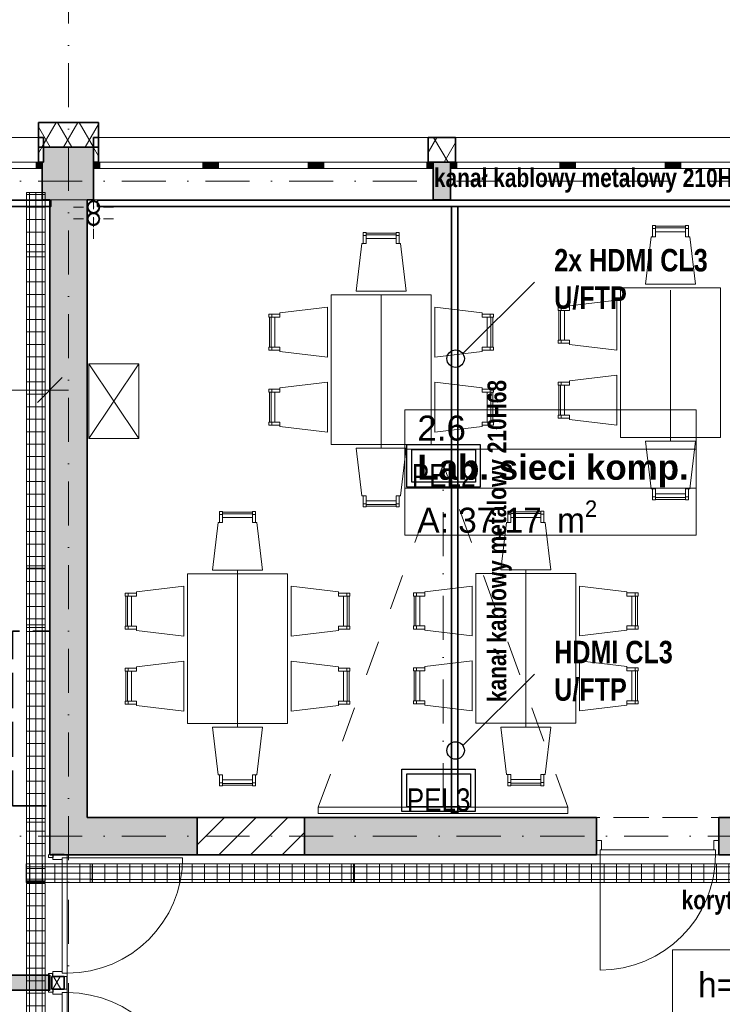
# Model space of a CAD drawing. Header units: millimetres. Extents: x 82175 to 237000, y 24756 to 471700.
# Tile 89 of 256: x 100919 to 106547, y 241211 to 249102. Entities that reach past the tile are written whole.
import ezdxf
from ezdxf.enums import TextEntityAlignment as Align
from ezdxf.lldxf.tags import DXFTag

# ---------------------------------------------------------------- set-up
doc = ezdxf.new("R2010")
doc.units = ezdxf.units.MM
for name, pattern in [('Krawędzie ukryte', [3.912222, 2.822222, -1.09]), ('Kropki i Kreski', [6.702778, 3.527778, -1.763889, 0, -1.411111]), ('Przerywana', [5.644444, 2.822222, -2.822222])]:
    doc.linetypes.add(name, pattern=pattern)
for name, color, linetype, lineweight in [('!! kanał podpoaraperowy z gniazdami', 6, 'Continuous', 35), ('#_EL - opis', 7, 'Continuous', 20), ('2DE_PRO_Cblf304L', 30, 'Continuous', 15), ('CP_DETAL', 33, 'Continuous', 9), ('\xa0♦EL - Gniazda', 1, 'Continuous', 35), ('\xa0♦IT - opis', 3, 'SOLID', 30)]:
    doc.layers.add(name, color=color, linetype=linetype, lineweight=lineweight)
for name, color, linetype in [('#EL - Teletechnika', 3, 'Continuous'), ('- A - ocieplenie', 8, 'Continuous'), ('- strefy pomieszczeń', 8, 'Continuous'), ('2D - Ogólne', 8, 'Continuous'), ('Drzwi Archicad', 8, 'Continuous'), ('Instalacje - Went_Klim', 8, 'Continuous'), ('Konstrukcja - Przegroda Strukt.', 8, 'Continuous'), ('Konstrukcja - Siatka mod', 8, 'Continuous'), ('Konstrukcja - Stropy', 8, 'Continuous'), ('Konstrukcja - Ściany działowe', 8, 'Continuous'), ('Konstrukcja - Ściany nośne wew..P', 8, 'Continuous'), ('Konstrukcja - Ściany zewnętrzne', 8, 'Continuous'), ('Okna Archicada', 8, 'Continuous'), ('Opisy - Etykiety', 8, 'Continuous'), ('PIONY INST', 8, 'Continuous'), ('Wnętrze - Umeblowanie', 8, 'Continuous'), ('Wnętrze - Wyposażenie', 8, 'Continuous')]:
    doc.layers.add(name, color=color, linetype=linetype)
doc.styles.add('CP_ATTR', font='ARIAL.TTF')
doc.styles.add('OP_100', font='ARIALN.TTF', dxfattribs={"width": 0.8, "height": 20})
doc.styles.get("Standard").update_dxf_attribs({"font": 'arial.ttf'})
doc.styles.add('STYL_AUTOMATYCZNY_1', font='arial.ttf')
doc.styles.add('STYL_AUTOMATYCZNY_2', font='arial.ttf')
doc.styles.add('STYL_AUTOMATYCZNY_5', font='txt')
doc.styles.add('STYL_AUTOMATYCZNY_6', font='txt')
tags = doc.linetypes.add('SOLID', pattern=[10, 10, 0]).pattern_tags.tags
tags[6:7] = [DXFTag(74, 4), DXFTag(75, 0), DXFTag(340, '0'), DXFTag(46, 0.0), DXFTag(50, 0.0), DXFTag(44, 0.0), DXFTag(45, 0.0)]
tags[4:5] = [DXFTag(74, 4), DXFTag(75, 0), DXFTag(340, '0'), DXFTag(46, 0.0), DXFTag(50, 0.0), DXFTag(44, 0.0), DXFTag(45, 0.0)]
pattern_1 = [(60, (-135208.59, 523986.62), (-129.90381, 75), []), (120, (-135208.59, 523986.62), (129.90381, 75), [])]
pattern_2 = [(90, (-3e-14, 0), (-100, 6e-15), [])]

# ---------------------------------------------------------------- blocks, each defined once
blk = doc.blocks.new('pel3')
at = {"layer": '#EL - Teletechnika', "color": 1, "lineweight": 30}
blk.add_lwpolyline([(294, 0), (-294, 0), (-294, 341), (294, 341)], close=True, dxfattribs=at)
at = {"layer": '#EL - Teletechnika', "color": 7, "lineweight": 30}
blk.add_lwpolyline([(254.6, 39.3), (-254.6, 39.3), (-254.6, 301.7), (254.6, 301.7)], close=True, dxfattribs=at)
at = {"layer": '#EL - Teletechnika', "color": 1, "insert": (0, 93.7), "char_height": 20.791, "attachment_point": 5, "line_spacing_factor": 0.4}
blk.add_mtext('\\fArial Narrow|b0|i0;{\\H8.7679950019x;\\A1;PEL3}\\A1;\\fTahoma|b1|i0|c238;\\P', dxfattribs=at)
blk = doc.blocks.new('dws')
at = {"layer": '#EL - Teletechnika', "color": 1, "lineweight": 30}
blk.add_lwpolyline([(294, 0), (-294, 0), (-294, 341), (294, 341)], close=True, dxfattribs=at)
at = {"layer": '#EL - Teletechnika', "color": 7, "lineweight": 30}
blk.add_lwpolyline([(254.6, 39.3), (-254.6, 39.3), (-254.6, 301.7), (254.6, 301.7)], close=True, dxfattribs=at)
at = {"layer": '#EL - Teletechnika', "color": 1, "insert": (0, 93.7), "char_height": 20.791, "attachment_point": 5, "line_spacing_factor": 0.4}
blk.add_mtext('\\fArial Narrow|b0|i0;{\\H8.7679950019x;\\A1;PEL2}\\A1;\\fTahoma|b1|i0|c238;\\P', dxfattribs=at)
blk = doc.blocks.new('2Dcblfmark100')
at = {"color": 3}
for p, q in [((-10, -50), (-10, 50)), ((10, -50), (10, 50))]:
    blk.add_line(p, q, dxfattribs=at)
blk = doc.blocks.new('2dcblf_korcf105v_b150_h105_j5jok0')
at = {"layer": 'CP_DETAL'}
h = blk.add_hatch(dxfattribs=at)
h.set_pattern_fill('_USER', color=256, scale=100, angle=90, style=0, pattern_type=0)
h.set_pattern_definition(pattern_2)
h.paths.add_polyline_path([(0, 75), (20100, 75), (20100, -75), (0, -75)])
for p, q in [((0, 75), (20100, 75)), ((20100, -75), (20100, 75)), ((0, -75), (20100, -75))]:
    blk.add_line(p, q)
for p, q in [((20100, 50), (0, 50)), ((0, 0), (20100, 0)), ((20100, -50), (0, -50))]:
    blk.add_line(p, q, dxfattribs=at)
at = {"yscale": 1.5}
blk.add_blockref('2Dcblfmark100', (18000, 0), dxfattribs=at)
at = {"linetype": 'ByBlock', "style": 'CP_ATTR', "flags": 9}
for tag in ['NAME', 'NUMBER', 'GROUP', 'ORDER-NO', 'PRODUCER', 'COUPLERS', 'MOUNTDIST', 'MOUNTINGS', 'OTHER', 'WEIGHT', 'DIVIDER', 'COVER']:
    blk.add_attdef(tag, text='', height=0.00005, dxfattribs=at).set_placement((-0.1, 0), align=Align.MIDDLE_LEFT)
blk = doc.blocks.new('2dcblf_korcf105v_b150_h105_jy0dx2')
at = {"layer": 'CP_DETAL'}
h = blk.add_hatch(dxfattribs=at)
h.set_pattern_fill('_USER', color=256, scale=100, angle=90, style=0, pattern_type=0)
h.set_pattern_definition(pattern_2)
h.paths.add_polyline_path([(0, 75), (532, 75), (532, -75), (0, -75)])
for p, q in [((0, -75), (0, 75)), ((0, 75), (532, 75)), ((532, -75), (532, 75)), ((0, -75), (532, -75))]:
    blk.add_line(p, q)
for p, q in [((532, 50), (0, 50)), ((0, 0), (532, 0)), ((532, -50), (0, -50))]:
    blk.add_line(p, q, dxfattribs=at)
at = {"linetype": 'ByBlock', "style": 'CP_ATTR', "flags": 9}
for tag in ['NAME', 'NUMBER', 'GROUP', 'ORDER-NO', 'PRODUCER', 'COUPLERS', 'MOUNTDIST', 'MOUNTINGS', 'OTHER', 'WEIGHT', 'DIVIDER', 'COVER']:
    blk.add_attdef(tag, text='', height=0.00005, dxfattribs=at).set_placement((-0.1, 0), align=Align.MIDDLE_LEFT)
blk = doc.blocks.new('2dcblf_korcf105v_b150_h105_5wj7ur1')
at = {"layer": 'CP_DETAL'}
h = blk.add_hatch(dxfattribs=at)
h.set_pattern_fill('_USER', color=256, scale=100, angle=90, style=0, pattern_type=0)
h.set_pattern_definition(pattern_2)
h.paths.add_polyline_path([(0, 75), (5045, 75), (5045, -75), (0, -75)])
for p, q in [((0, -75), (0, 75)), ((0, 75), (5045, 75)), ((5045, -75), (5045, 75)), ((0, -75), (5045, -75))]:
    blk.add_line(p, q)
for p, q in [((5045, 50), (0, 50)), ((0, 0), (5045, 0)), ((5045, -50), (0, -50))]:
    blk.add_line(p, q, dxfattribs=at)
at = {"yscale": 1.5}
blk.add_blockref('2Dcblfmark100', (3000, 0), dxfattribs=at)
at = {"linetype": 'ByBlock', "style": 'CP_ATTR', "flags": 9}
for tag in ['NAME', 'NUMBER', 'GROUP', 'ORDER-NO', 'PRODUCER', 'COUPLERS', 'MOUNTDIST', 'MOUNTINGS', 'OTHER', 'WEIGHT', 'DIVIDER', 'COVER']:
    blk.add_attdef(tag, text='', height=0.00005, dxfattribs=at).set_placement((-0.1, 0), align=Align.MIDDLE_LEFT)

msp = doc.modelspace()

# ---------------------------------------------------------------- hatches: boundary and pattern name
at = {"layer": '- A - ocieplenie', "linetype": 'Continuous', "lineweight": 13}
h = msp.add_hatch(dxfattribs=at)
h.set_pattern_fill('Izolacja_miękka_0004', color=8, style=0, pattern_type=2)
h.set_pattern_definition(pattern_1)
h.paths.add_polyline_path([(101069, 248078.9), (101550, 248078.9), (101550, 248278.9), (101069, 248278.9)])
h = msp.add_hatch(dxfattribs=at)
h.set_pattern_fill('Izolacja_miękka_0004', color=8, style=0, pattern_type=2)
h.set_pattern_definition(pattern_1)
h.paths.add_polyline_path([(101070, 247958.9), (101110, 247958.9), (101110, 248158.9), (101070, 248158.9)])
h = msp.add_hatch(dxfattribs=at)
h.set_pattern_fill('Izolacja_miękka_0004', color=8, style=0, pattern_type=2)
h.set_pattern_definition(pattern_1)
h.paths.add_polyline_path([(101510, 247958.9), (101550, 247958.9), (101550, 248158.9), (101510, 248158.9)])
h = msp.add_hatch(dxfattribs=at)
h.set_pattern_fill('Izolacja_miękka_0004', color=8, style=0, pattern_type=2)
h.set_pattern_definition(pattern_1)
h.paths.add_polyline_path([(104190, 248158.9), (104190, 247958.9), (104410, 247958.9), (104410, 248158.9)])
at = {"layer": 'Konstrukcja - Ściany działowe', "linetype": 'Continuous', "lineweight": 13}
msp.add_hatch(color=8, dxfattribs=at).paths.add_polyline_path([(95620, 241324), (101160, 241324), (101160, 241444), (95620, 241444)])
h = msp.add_hatch(dxfattribs=at)
h.set_pattern_fill('Izolacja_miękka_0004', color=8, style=0, pattern_type=2)
h.set_pattern_definition(pattern_1)
h.paths.add_polyline_path([(101185, 241433), (101175, 241433), (101175, 241332.7), (101185, 241332.7), (101275, 241332.7), (101275, 241433)])
at = {"layer": 'Konstrukcja - Ściany nośne wew..P', "linetype": 'Continuous', "lineweight": 13}
for points in [[(101160, 247658.9), (101160, 242408.9), (101460, 242408.9), (101460, 247658.9)], [(102340, 242408.9), (102340, 242708.9), (101460, 242708.9), (101460, 242408.9)], [(105540, 242408.9), (105540, 242708.9), (103200, 242708.9), (103200, 242408.9)], [(106520, 242408.9), (107140, 242408.9), (107140, 242708.9), (106520, 242708.9)]]:
    msp.add_hatch(color=8, dxfattribs=at).paths.add_polyline_path(points)
h = msp.add_hatch(dxfattribs=at)
h.set_pattern_fill('Bloczki_ceramiczne_0004', color=8, style=0, pattern_type=2)
h.set_pattern_definition([(45, (-135208.59, 523986.62), (-127.27922, 127.27922), [])])
h.paths.add_polyline_path([(102340, 242708.9), (102340, 242408.9), (103200, 242408.9), (103200, 242708.9)])
at = {"layer": 'Konstrukcja - Ściany zewnętrzne', "linetype": 'Continuous', "lineweight": 13}
for points in [[(101110, 248078.9), (101110, 247958.9), (101510, 247958.9), (101510, 248078.9)], [(101100, 247958.9), (101100, 247658.9), (101510, 247658.9), (101510, 247958.9)], [(104370, 247958.9), (104230, 247958.9), (104230, 247658.9), (104370, 247658.9)]]:
    msp.add_hatch(color=8, dxfattribs=at).paths.add_polyline_path(points)
at = {"layer": 'Okna Archicada', "linetype": 'Continuous', "lineweight": 13}
for points in [[(101100, 247908.9), (101100, 247958.9), (101050, 247958.9), (101050, 247908.9)], [(101510, 247958.9), (101510, 247908.9), (101560, 247908.9), (101560, 247958.9)], [(102435, 247908.9), (102435, 247958.9), (102385, 247958.9), (102385, 247908.9)], [(102435, 247958.9), (102435, 247908.9), (102510, 247908.9), (102510, 247958.9)], [(103305, 247908.9), (103305, 247958.9), (103230, 247958.9), (103230, 247908.9)], [(103305, 247958.9), (103305, 247908.9), (103355, 247908.9), (103355, 247958.9)], [(104230, 247908.9), (104230, 247958.9), (104180, 247958.9), (104180, 247908.9)], [(104370, 247958.9), (104370, 247908.9), (104420, 247908.9), (104420, 247958.9)], [(105295, 247908.9), (105295, 247958.9), (105245, 247958.9), (105245, 247908.9)], [(105295, 247958.9), (105295, 247908.9), (105370, 247908.9), (105370, 247958.9)], [(106165, 247908.9), (106165, 247958.9), (106090, 247958.9), (106090, 247908.9)], [(106165, 247958.9), (106165, 247908.9), (106215, 247908.9), (106215, 247958.9)]]:
    msp.add_hatch(color=8, dxfattribs=at).paths.add_polyline_path(points)
at = {"layer": 'PIONY INST', "linetype": 'Continuous', "lineweight": 13}
h = msp.add_hatch(color=8, dxfattribs=at)
h.paths.add_polyline_path([(101460, 247599.6, 0.414214), (101510, 247549.6, 0.414214), (101560, 247599.6, 0.414214), (101510, 247649.6, 0.414214)])
h.paths.add_polyline_path([(101510, 247554.6, -1), (101510, 247644.6, -1)], flags=0)
h = msp.add_hatch(color=8, dxfattribs=at)
h.paths.add_polyline_path([(101460, 247504.6, 0.414214), (101510, 247454.6, 0.414214), (101560, 247504.6, 0.414214), (101510, 247554.6, 0.414214)])
h.paths.add_polyline_path([(101510, 247459.6, -1), (101510, 247549.6, -1)], flags=0)

# ---------------------------------------------------------------- linework, layer by layer
at = {"layer": '!! kanał podpoaraperowy z gniazdami'}
for points in [[(101169.1, 247655.5), (95622.7, 247655.5), (95622.7, 247605.5), (101169.1, 247605.5)], [(110198.9, 247655.5), (101542.5, 247655.5), (101542.5, 247605.5), (110198.9, 247605.5)], [(104377.4, 247605.5), (104377.4, 242745.5), (104427.4, 242745.5), (104427.4, 247605.5)]]:
    msp.add_lwpolyline(points, close=True, dxfattribs=at)
at = {"layer": '- A - ocieplenie', "color": 8, "linetype": 'Continuous', "lineweight": 35, "ltscale": 100}
for p, q in [((101070, 248008.9), (101070, 248158.9)), ((101550, 248158.9), (101550, 248108.9)), ((104190, 248158.9), (104190, 248108.9)), ((104410, 248158.9), (104410, 248108.9)), ((101550, 248108.9), (101550, 247958.9)), ((104190, 248108.9), (104190, 247958.9)), ((104410, 248108.9), (104410, 247958.9)), ((101070, 247958.9), (101070, 248008.9))]:
    msp.add_line(p, q, dxfattribs=at)
at = {"layer": '- A - ocieplenie', "color": 8, "linetype": 'Continuous', "lineweight": 35, "ltscale": 100, "flags": 128}
for points in [[(101550, 248278.9), (101069, 248278.9)], [(101069, 248278.9), (101069, 248078.9)], [(101550, 248078.9), (101550, 248278.9)], [(101110, 248158.9), (101070, 248158.9)], [(101110, 247958.9), (101110, 248158.9)], [(101550, 248158.9), (101510, 248158.9)], [(101510, 248158.9), (101510, 247958.9)], [(104410, 248158.9), (104190, 248158.9)], [(101069, 248078.9), (101550, 248078.9)], [(101070, 247958.9), (101110, 247958.9)], [(101510, 247958.9), (101550, 247958.9)], [(104190, 247958.9), (104410, 247958.9)]]:
    msp.add_lwpolyline(points, dxfattribs=at)
at = {"layer": '- strefy pomieszczeń', "color": 8, "linetype": 'Continuous', "lineweight": 13, "ltscale": 100}
for p, q in [((104004.3, 245974.8), (106338.3, 245974.8)), ((104004.3, 245660.5), (104004.3, 245974.8)), ((106338.3, 245974.8), (106338.3, 245660.5)), ((106338.3, 245660.5), (104004.3, 245660.5)), ((104004.3, 245660.5), (106338.3, 245660.5)), ((104004.3, 245346.2), (104004.3, 245660.5)), ((106338.3, 245660.5), (106338.3, 245346.2)), ((106338.3, 245346.2), (104004.3, 245346.2)), ((104004.3, 245346.2), (106338.3, 245346.2)), ((104004.3, 244969.7), (104004.3, 245346.2)), ((106338.3, 245346.2), (106338.3, 244969.7)), ((106338.3, 244969.7), (104004.3, 244969.7))]:
    msp.add_line(p, q, dxfattribs=at)
at = {"color": 8, "linetype": 'Continuous', "lineweight": 35, "ltscale": 100, "flags": 128}
for points in [[(103200, 242708.9), (102340, 242708.9)], [(105540, 242708.9), (105540, 242408.9)], [(102340, 242408.9), (103200, 242408.9)]]:
    msp.add_lwpolyline(points, dxfattribs=at)
at = {"layer": '2D - Ogólne', "color": 8, "linetype": 'Continuous', "lineweight": 13, "ltscale": 100}
for p, q in [((103813.7, 245667.2), (103813.7, 246897.2)), ((106132, 245722.9), (106132, 246935.5)), ((102663.1, 243431.4), (102663.1, 244691.4)), ((104973, 244693.3), (104973, 243433.3))]:
    msp.add_line(p, q, dxfattribs=at)
at = {"layer": 'Drzwi Archicad', "color": 8, "linetype": 'Continuous', "lineweight": 35, "ltscale": 100}
for p, q in [((105540, 242523.9), (105540, 242708.9)), ((106520, 242523.9), (106520, 242708.9)), ((105540, 242408.9), (105540, 242523.9)), ((105540, 242408.9), (105540, 242523.9)), ((106520, 242408.9), (106520, 242523.9)), ((106520, 242408.9), (106520, 242523.9)), ((101275, 242413), (101185, 242413)), ((101275, 242413), (101185, 242413)), ((101275, 241433), (101185, 241433)), ((101275, 241433), (101185, 241433)), ((101275, 241332.7), (101185, 241332.7)), ((101275, 241332.7), (101185, 241332.7))]:
    msp.add_line(p, q, dxfattribs=at)
at = {"layer": 'Drzwi Archicad', "color": 8, "linetype": 'Continuous', "lineweight": 13, "ltscale": 100}
for p, q in [((105540, 242523.9), (105540, 242408.9)), ((105580, 242523.9), (105540, 242523.9)), ((105580, 242448.9), (105580, 242523.9)), ((106480, 242523.9), (106480, 242448.9)), ((106520, 242523.9), (106480, 242523.9)), ((106520, 242408.9), (106520, 242523.9)), ((101150, 242413), (101150, 242388)), ((101185, 242413), (101300, 242413)), ((101185, 242373), (101185, 242413)), ((101300, 242413), (101275, 242413)), ((101300, 242413), (101275, 242413)), ((101300, 242413), (101300, 242385)), ((105540, 242408.9), (105568, 242408.9)), ((105568, 242408.9), (105568, 242448.9)), ((105568, 242448.9), (105580, 242448.9)), ((105568, 242408.9), (105568, 242448.9)), ((105568, 242448.9), (106492, 242448.9)), ((105568, 242408.9), (105568, 241484.9)), ((106492, 242408.9), (105568, 242408.9)), ((106480, 242448.9), (106492, 242448.9)), ((106492, 242448.9), (106492, 242408.9)), ((106492, 242448.9), (106492, 242408.9)), ((106492, 242408.9), (106520, 242408.9)), ((101185, 242388), (101150, 242388)), ((101260, 242373), (101185, 242373)), ((101300, 242385), (101260, 242385)), ((101260, 242385), (101260, 242373)), ((101300, 242385), (101260, 242385)), ((101260, 242385), (101260, 241461)), ((101300, 242385), (102224, 242385)), ((101300, 241461), (101300, 242385)), ((101150, 241433), (101150, 241458)), ((101185, 241458), (101150, 241458)), ((101185, 241473), (101260, 241473)), ((101185, 241433), (101185, 241473)), ((101260, 241473), (101260, 241461)), ((101260, 241461), (101300, 241461)), ((101260, 241461), (101300, 241461)), ((101300, 241461), (101300, 241433)), ((101300, 241433), (101185, 241433)), ((101300, 241433), (101275, 241433)), ((101300, 241433), (101275, 241433)), ((101150, 241332.7), (101150, 241307.7)), ((101185, 241307.7), (101150, 241307.7)), ((101300, 241332.7), (101185, 241332.7)), ((101185, 241332.7), (101185, 241292.7)), ((101185, 241292.7), (101260, 241292.7)), ((101260, 241292.7), (101260, 241304.7)), ((101260, 241304.7), (101300, 241304.7)), ((101260, 240380.7), (101260, 241304.7)), ((101260, 241304.7), (101300, 241304.7)), ((101300, 241332.7), (101275, 241332.7)), ((101300, 241332.7), (101275, 241332.7)), ((101300, 241304.7), (101300, 241332.7)), ((101300, 241304.7), (101300, 240380.7))]:
    msp.add_line(p, q, dxfattribs=at)
for centre, start, end in [((105568, 242408.9), 270, 0), ((101300, 242385), 270, 0), ((101300, 240380.7), 0, 90)]:
    msp.add_arc(centre, 924, start, end, dxfattribs=at)
at = {"layer": 'Instalacje - Went_Klim', "color": 8, "linetype": 'Krawędzie ukryte', "lineweight": 35, "ltscale": 100, "flags": 128}
msp.add_lwpolyline([(100860, 242802.7), (100860, 244202.7), (101160, 244202.7), (101160, 242802.7)], close=True, dxfattribs=at)
at = {"layer": 'Konstrukcja - Przegroda Strukt.', "color": 8, "linetype": 'Continuous', "lineweight": 13, "ltscale": 100}
for p, q in [((101160, 245946.4), (101160, 246321.4)), ((101060, 246033.9), (101260, 246233.9)), ((100260, 246133.9), (101160, 246133.9)), ((101160, 246133.9), (101310, 246133.9))]:
    msp.add_line(p, q, dxfattribs=at)
at = {"layer": 'Konstrukcja - Siatka mod', "color": 8, "linetype": 'Kropki i Kreski', "lineweight": 13, "ltscale": 100}
for p, q in [((101310, 250764.8), (101310, 233800)), ((93022.5, 247808.9), (122467, 247808.9)), ((93022.5, 242558.9), (122467, 242558.9))]:
    msp.add_line(p, q, dxfattribs=at)
at = {"layer": 'Konstrukcja - Stropy', "color": 8, "linetype": 'Continuous', "lineweight": 13, "ltscale": 100, "flags": 128}
msp.add_lwpolyline([(107140, 240228.9), (110439, 240228.9), (110439, 235178.9), (122510, 235178.9), (122510, 247658.9), (95470, 247658.9), (95470, 235178.9), (107140, 235178.9)], close=True, dxfattribs=at)
at = {"layer": 'Konstrukcja - Ściany działowe', "color": 8, "linetype": 'Continuous', "lineweight": 13, "ltscale": 100}
for p, q in [((101150, 242413), (101150, 242388)), ((101300, 242413), (101275, 242413)), ((101185, 242388), (101150, 242388)), ((101185, 241458), (101150, 241458)), ((101150, 241433), (101150, 241458)), ((101300, 241433), (101275, 241433)), ((101150, 241332.7), (101150, 241307.7)), ((101185, 241307.7), (101150, 241307.7)), ((101300, 241332.7), (101275, 241332.7))]:
    msp.add_line(p, q, dxfattribs=at)
at = {"layer": 'Konstrukcja - Ściany działowe', "color": 8, "linetype": 'Continuous', "lineweight": 35, "ltscale": 100}
for p, q in [((101175, 242413), (101185, 242413)), ((101275, 242413), (101185, 242413)), ((101175, 241433), (101175, 241332.7)), ((101175, 241433), (101185, 241433)), ((101275, 241433), (101185, 241433)), ((101275, 241332.7), (101275, 241433)), ((101175, 241332.7), (101185, 241332.7)), ((101275, 241332.7), (101185, 241332.7))]:
    msp.add_line(p, q, dxfattribs=at)
at = {"layer": 'Konstrukcja - Ściany działowe', "color": 8, "linetype": 'Continuous', "lineweight": 25, "ltscale": 100}
for p, q in [((101185, 242413), (101185, 242388)), ((101185, 241433), (101185, 241458)), ((101185, 241332.7), (101185, 241307.7))]:
    msp.add_line(p, q, dxfattribs=at)
at = {"layer": 'Konstrukcja - Ściany działowe', "color": 8, "linetype": 'Continuous', "lineweight": 35, "ltscale": 100, "flags": 128}
for points in [[(101160, 241444), (95620, 241444)], [(101160, 241324), (101160, 241444)], [(95620, 241324), (101160, 241324)]]:
    msp.add_lwpolyline(points, dxfattribs=at)
at = {"layer": 'Konstrukcja - Ściany działowe', "color": 8, "linetype": 'Continuous', "lineweight": 13, "ltscale": 100, "flags": 128}
msp.add_lwpolyline([(101150, 241433), (101150, 241332.7)], dxfattribs=at)
at = {"layer": 'Konstrukcja - Ściany działowe', "color": 8, "linetype": 'Continuous', "lineweight": 25, "ltscale": 100, "flags": 128}
msp.add_lwpolyline([(101300, 241332.7), (101300, 241433)], dxfattribs=at)
at = {"layer": 'Konstrukcja - Ściany nośne wew..P', "color": 8, "linetype": 'Continuous', "lineweight": 35, "ltscale": 100}
for p, q in [((102340, 242708.9), (102340, 242408.9)), ((103200, 242708.9), (103200, 242408.9)), ((106520, 242523.9), (106520, 242708.9)), ((106520, 242408.9), (106520, 242523.9))]:
    msp.add_line(p, q, dxfattribs=at)
at = {"layer": 'Konstrukcja - Ściany nośne wew..P', "color": 8, "linetype": 'Continuous', "lineweight": 35, "ltscale": 100, "flags": 128}
for points in [[(101160, 247658.9), (101160, 242408.9)], [(101460, 242708.9), (101460, 247658.9)], [(102340, 242708.9), (101460, 242708.9)], [(105540, 242708.9), (103200, 242708.9)], [(107140, 242708.9), (106520, 242708.9)], [(101160, 242408.9), (101460, 242408.9)], [(101460, 242408.9), (102340, 242408.9)], [(103200, 242408.9), (105540, 242408.9)], [(106520, 242408.9), (107140, 242408.9)]]:
    msp.add_lwpolyline(points, dxfattribs=at)
at = {"layer": 'Konstrukcja - Ściany nośne wew..P', "color": 8, "linetype": 'Krawędzie ukryte', "lineweight": 20, "ltscale": 100, "flags": 128}
for points in [[(101160, 247658.9), (101160, 242408.9)], [(101460, 247658.9), (101160, 247658.9)], [(101460, 242708.9), (101460, 247658.9)], [(107131.8, 242708.9), (101460, 242708.9)], [(101160, 242408.9), (101460, 242408.9)], [(101460, 242408.9), (107131.8, 242408.9)]]:
    msp.add_lwpolyline(points, dxfattribs=at)
at = {"layer": 'Konstrukcja - Ściany zewnętrzne', "color": 8, "linetype": 'Continuous', "lineweight": 35, "ltscale": 100}
for p, q in [((101100, 247958.9), (101100, 247908.9)), ((101510, 247958.9), (101510, 247908.9)), ((104230, 247958.9), (104230, 247908.9)), ((104370, 247958.9), (104370, 247908.9)), ((101100, 247908.9), (101100, 247658.9)), ((101510, 247908.9), (101510, 247658.9)), ((104230, 247908.9), (104230, 247658.9)), ((104370, 247908.9), (104370, 247658.9))]:
    msp.add_line(p, q, dxfattribs=at)
at = {"layer": 'Konstrukcja - Ściany zewnętrzne', "color": 8, "linetype": 'Continuous', "lineweight": 13, "ltscale": 100, "flags": 128}
msp.add_lwpolyline([(101510, 247958.9), (101510, 248078.9), (101110, 248078.9), (101110, 247958.9)], dxfattribs=at)
at = {"layer": 'Konstrukcja - Ściany zewnętrzne', "color": 8, "linetype": 'Continuous', "lineweight": 35, "ltscale": 100, "flags": 128}
for points in [[(101110, 247958.9), (101100, 247958.9)], [(104370, 247958.9), (104230, 247958.9)], [(101100, 247658.9), (101160, 247658.9)], [(101460, 247658.9), (101510, 247658.9)], [(104230, 247658.9), (104370, 247658.9)]]:
    msp.add_lwpolyline(points, dxfattribs=at)
at = {"layer": 'Okna Archicada', "color": 8, "linetype": 'Continuous', "lineweight": 13, "ltscale": 100}
for p, q in [((101070, 248158.9), (98510, 248158.9)), ((101550, 248158.9), (104190, 248158.9)), ((104410, 248158.9), (107050, 248158.9)), ((101100, 247958.9), (98480, 247958.9)), ((101070, 247958.9), (98510, 247958.9)), ((100275, 247958.9), (101050, 247958.9)), ((101050, 247908.9), (101050, 247958.9)), ((101050, 247958.9), (101100, 247958.9)), ((104230, 247958.9), (101510, 247958.9)), ((101510, 247958.9), (101560, 247958.9)), ((101550, 247958.9), (104190, 247958.9)), ((101560, 247958.9), (101560, 247908.9)), ((101560, 247958.9), (102385, 247958.9)), ((102385, 247908.9), (102385, 247958.9)), ((102385, 247958.9), (102435, 247958.9)), ((102435, 247958.9), (102510, 247958.9)), ((102510, 247958.9), (102510, 247908.9)), ((102510, 247958.9), (103230, 247958.9)), ((103230, 247908.9), (103230, 247958.9)), ((103230, 247958.9), (103305, 247958.9)), ((103305, 247958.9), (103355, 247958.9)), ((103355, 247958.9), (103355, 247908.9)), ((103355, 247958.9), (104180, 247958.9)), ((104180, 247908.9), (104180, 247958.9)), ((104180, 247958.9), (104230, 247958.9)), ((107090, 247958.9), (104370, 247958.9)), ((104370, 247958.9), (104420, 247958.9)), ((104410, 247958.9), (107050, 247958.9)), ((104420, 247958.9), (104420, 247908.9)), ((104420, 247958.9), (105245, 247958.9)), ((105245, 247908.9), (105245, 247958.9)), ((105245, 247958.9), (105295, 247958.9)), ((105295, 247958.9), (105370, 247958.9)), ((105370, 247958.9), (105370, 247908.9)), ((105370, 247958.9), (106090, 247958.9)), ((106090, 247908.9), (106090, 247958.9)), ((106090, 247958.9), (106165, 247958.9)), ((106165, 247958.9), (106215, 247958.9)), ((106215, 247958.9), (106215, 247908.9)), ((106215, 247958.9), (107040, 247958.9)), ((101050, 247908.9), (100275, 247908.9)), ((101100, 247908.9), (101050, 247908.9)), ((101560, 247908.9), (101510, 247908.9)), ((102385, 247908.9), (101560, 247908.9)), ((102435, 247908.9), (102385, 247908.9)), ((102510, 247908.9), (102435, 247908.9)), ((103230, 247908.9), (102510, 247908.9)), ((103305, 247908.9), (103230, 247908.9)), ((103355, 247908.9), (103305, 247908.9)), ((104180, 247908.9), (103355, 247908.9)), ((104230, 247908.9), (104180, 247908.9)), ((104420, 247908.9), (104370, 247908.9)), ((105245, 247908.9), (104420, 247908.9)), ((105295, 247908.9), (105245, 247908.9)), ((105370, 247908.9), (105295, 247908.9)), ((106090, 247908.9), (105370, 247908.9)), ((106165, 247908.9), (106090, 247908.9)), ((106215, 247908.9), (106165, 247908.9)), ((107040, 247908.9), (106215, 247908.9)), ((101100, 247658.9), (98480, 247658.9)), ((104230, 247658.9), (101510, 247658.9)), ((107090, 247658.9), (104370, 247658.9))]:
    msp.add_line(p, q, dxfattribs=at)
at = {"layer": 'Okna Archicada', "color": 8, "linetype": 'Continuous', "lineweight": 35, "ltscale": 100}
for p, q in [((101070, 248008.9), (101070, 248158.9)), ((101550, 248158.9), (101550, 248108.9)), ((104190, 248158.9), (104190, 248108.9)), ((104410, 248158.9), (104410, 248108.9)), ((101550, 248108.9), (101550, 247958.9)), ((104190, 248108.9), (104190, 247958.9)), ((104410, 248108.9), (104410, 247958.9)), ((101070, 247958.9), (101070, 248008.9)), ((101100, 247958.9), (101100, 247908.9)), ((101100, 247958.9), (101100, 247908.9)), ((101510, 247958.9), (101510, 247908.9)), ((101510, 247958.9), (101510, 247908.9)), ((104230, 247958.9), (104230, 247908.9)), ((104230, 247958.9), (104230, 247908.9)), ((104370, 247958.9), (104370, 247908.9)), ((104370, 247958.9), (104370, 247908.9)), ((101100, 247908.9), (101100, 247658.9)), ((101510, 247908.9), (101510, 247658.9)), ((104230, 247908.9), (104230, 247658.9)), ((104370, 247908.9), (104370, 247658.9))]:
    msp.add_line(p, q, dxfattribs=at)
at = {"layer": 'Opisy - Etykiety', "color": 8, "linetype": 'Continuous', "lineweight": 20, "ltscale": 100}
for p, q in [((107178.5, 241647.1), (106147, 241647.1)), ((106147, 241647.1), (106147, 241110.6))]:
    msp.add_line(p, q, dxfattribs=at)
at = {"layer": 'PIONY INST', "color": 8, "linetype": 'Continuous', "lineweight": 0, "ltscale": 100}
for p, q in [((101510, 247679.6), (101510, 247759.6)), ((101430, 247599.6), (101350, 247599.6)), ((101510, 247584.6), (101510, 247664.6)), ((101590, 247599.6), (101670, 247599.6)), ((101510, 247519.6), (101510, 247439.6)), ((101430, 247504.6), (101350, 247504.6)), ((101590, 247504.6), (101670, 247504.6)), ((101510, 247424.6), (101510, 247344.6))]:
    msp.add_line(p, q, dxfattribs=at)
at = {"layer": 'PIONY INST', "color": 8, "linetype": 'Continuous', "lineweight": 25, "ltscale": 100, "flags": 128}
for points in [[(101460, 247599.6, 0.414214), (101510, 247549.6, 0.414214), (101560, 247599.6, 0.414214), (101510, 247649.6, 0.414214)], [(101460, 247504.6, 0.414214), (101510, 247454.6, 0.414214), (101560, 247504.6, 0.414214), (101510, 247554.6, 0.414214)]]:
    msp.add_lwpolyline(points, format="xyb", close=True, dxfattribs=at)
at = {"layer": 'PIONY INST', "color": 8, "linetype": 'Continuous', "lineweight": 35, "ltscale": 100, "flags": 128}
for points in [[(101510, 247554.6, -1), (101510, 247644.6, -1)], [(101510, 247459.6, -1), (101510, 247549.6, -1)]]:
    msp.add_lwpolyline(points, format="xyb", close=True, dxfattribs=at)
at = {"layer": 'PIONY INST', "color": 8, "linetype": 'Continuous', "lineweight": 0, "ltscale": 100}
for p in [(101510, 247599.6), (101510, 247504.6)]:
    msp.add_point(p, dxfattribs=at)
at = {"layer": 'Wnętrze - Umeblowanie', "color": 8, "linetype": 'Continuous', "lineweight": 13, "ltscale": 100}
for p, q in [((103669, 247372.2), (103694, 247372.2)), ((103933.4, 247377.2), (103694, 247377.2)), ((103958.4, 247372.2), (103933.4, 247372.2)), ((105987.3, 247427.9), (106012.3, 247427.9)), ((106251.7, 247432.9), (106012.3, 247432.9)), ((106276.7, 247427.9), (106251.7, 247427.9)), ((102938.7, 246741.9), (102938.7, 246716.9)), ((104688.7, 246741.9), (104688.7, 246716.9)), ((105252, 246533.2), (105252, 246772.6)), ((105257, 246797.6), (105257, 246772.6)), ((102933.7, 246477.5), (102933.7, 246716.9)), ((104693.7, 246477.5), (104693.7, 246716.9)), ((105257, 246508.2), (105257, 246533.2)), ((102938.7, 246452.5), (102938.7, 246477.5)), ((104688.7, 246452.5), (104688.7, 246477.5)), ((101873.6, 245745), (101473.6, 246345)), ((101873.6, 246345), (101473.6, 245745)), ((105257, 246197.6), (105257, 246172.6)), ((102933.7, 245877.5), (102933.7, 246116.9)), ((102938.7, 246141.9), (102938.7, 246116.9)), ((104688.7, 246141.9), (104688.7, 246116.9)), ((104693.7, 245877.5), (104693.7, 246116.9)), ((105252, 245933.2), (105252, 246172.6)), ((102938.7, 245852.5), (102938.7, 245877.5)), ((104688.7, 245852.5), (104688.7, 245877.5)), ((105257, 245908.2), (105257, 245933.2)), ((105987.3, 245277.9), (106012.3, 245277.9)), ((106012.3, 245272.9), (106251.7, 245272.9)), ((106276.7, 245277.9), (106251.7, 245277.9)), ((103669, 245222.2), (103694, 245222.2)), ((103694, 245217.2), (103933.4, 245217.2)), ((103958.4, 245222.2), (103933.4, 245222.2)), ((102518.4, 245136.4), (102543.4, 245136.4)), ((102782.8, 245141.4), (102543.4, 245141.4)), ((102807.8, 245136.4), (102782.8, 245136.4)), ((104828.3, 245138.3), (104853.3, 245138.3)), ((105092.7, 245143.3), (104853.3, 245143.3)), ((105117.7, 245138.3), (105092.7, 245138.3)), ((101783.1, 244241.7), (101783.1, 244481.1)), ((101788.1, 244506.1), (101788.1, 244481.1)), ((103538.1, 244506.1), (103538.1, 244481.1)), ((103543.1, 244241.7), (103543.1, 244481.1)), ((104093, 244243.6), (104093, 244483)), ((104098, 244508), (104098, 244483)), ((105848, 244508), (105848, 244483)), ((105853, 244243.6), (105853, 244483)), ((101788.1, 244216.7), (101788.1, 244241.7)), ((103538.1, 244216.7), (103538.1, 244241.7)), ((104098, 244218.6), (104098, 244243.6)), ((105848, 244218.6), (105848, 244243.6)), ((101788.1, 243906.1), (101788.1, 243881.1)), ((103538.1, 243906.1), (103538.1, 243881.1)), ((104098, 243908), (104098, 243883)), ((105848, 243908), (105848, 243883)), ((101783.1, 243641.7), (101783.1, 243881.1)), ((103543.1, 243641.7), (103543.1, 243881.1)), ((104093, 243643.6), (104093, 243883)), ((105853, 243643.6), (105853, 243883)), ((101788.1, 243616.7), (101788.1, 243641.7)), ((103538.1, 243616.7), (103538.1, 243641.7)), ((104098, 243618.6), (104098, 243643.6)), ((105848, 243618.6), (105848, 243643.6)), ((102518.4, 242986.4), (102543.4, 242986.4)), ((102543.4, 242981.4), (102782.8, 242981.4)), ((102807.8, 242986.4), (102782.8, 242986.4)), ((104828.3, 242988.3), (104853.3, 242988.3)), ((104853.3, 242983.3), (105092.7, 242983.3)), ((105117.7, 242988.3), (105092.7, 242988.3))]:
    msp.add_line(p, q, dxfattribs=at)
at = {"layer": 'Wnętrze - Umeblowanie', "color": 8, "linetype": 'Continuous', "lineweight": 13, "ltscale": 100, "flags": 128}
for points in [[(105987.3, 247362.9), (106012.3, 247362.9), (106012.3, 247452.9), (105987.3, 247452.9)], [(106251.7, 247402.9), (106012.3, 247402.9), (106012.3, 247447.9), (106251.7, 247447.9)], [(106276.7, 247362.9), (106251.7, 247362.9), (106251.7, 247452.9), (106276.7, 247452.9)], [(103669, 247307.2), (103694, 247307.2), (103694, 247397.2), (103669, 247397.2)], [(103933.4, 247347.2), (103694, 247347.2), (103694, 247392.2), (103933.4, 247392.2)], [(103958.4, 247307.2), (103933.4, 247307.2), (103933.4, 247397.2), (103958.4, 247397.2)], [(106332, 246982.9), (105932, 246982.9), (105977.3, 247362.9), (106012.3, 247362.9), (106012.3, 247402.9), (106251.7, 247402.9), (106251.7, 247362.9), (106286.8, 247362.9)], [(104013.7, 246927.2), (103613.7, 246927.2), (103659, 247307.2), (103694, 247307.2), (103694, 247347.2), (103933.4, 247347.2), (103933.4, 247307.2), (103968.5, 247307.2)], [(103413.7, 245697.2), (103413.7, 246897.2), (104213.7, 246897.2), (104213.7, 245697.2)], [(105732, 245752.9), (105732, 246952.9), (106532, 246952.9), (106532, 245752.9)], [(105702, 246452.9), (105702, 246852.9), (105322, 246807.6), (105322, 246772.6), (105282, 246772.6), (105282, 246533.2), (105322, 246533.2), (105322, 246498.1)], [(103003.7, 246741.9), (103003.7, 246716.9), (102913.7, 246716.9), (102913.7, 246741.9)], [(103383.7, 246397.2), (103383.7, 246797.2), (103003.7, 246752), (103003.7, 246716.9), (102963.7, 246716.9), (102963.7, 246477.5), (103003.7, 246477.5), (103003.7, 246442.4)], [(104243.7, 246397.2), (104243.7, 246797.2), (104623.7, 246752), (104623.7, 246716.9), (104663.7, 246716.9), (104663.7, 246477.5), (104623.7, 246477.5), (104623.7, 246442.4)], [(104623.7, 246741.9), (104623.7, 246716.9), (104713.7, 246716.9), (104713.7, 246741.9)], [(105322, 246797.6), (105322, 246772.6), (105232, 246772.6), (105232, 246797.6)], [(105282, 246533.2), (105282, 246772.6), (105237, 246772.6), (105237, 246533.2)], [(102963.7, 246477.5), (102963.7, 246716.9), (102918.7, 246716.9), (102918.7, 246477.5)], [(104663.7, 246477.5), (104663.7, 246716.9), (104708.7, 246716.9), (104708.7, 246477.5)], [(105322, 246508.2), (105322, 246533.2), (105232, 246533.2), (105232, 246508.2)], [(103003.7, 246452.5), (103003.7, 246477.5), (102913.7, 246477.5), (102913.7, 246452.5)], [(104623.7, 246452.5), (104623.7, 246477.5), (104713.7, 246477.5), (104713.7, 246452.5)], [(101873.6, 245745), (101873.6, 246345), (101473.6, 246345), (101473.6, 245745)], [(103383.7, 245797.2), (103383.7, 246197.2), (103003.7, 246152), (103003.7, 246116.9), (102963.7, 246116.9), (102963.7, 245877.5), (103003.7, 245877.5), (103003.7, 245842.4)], [(104243.7, 245797.2), (104243.7, 246197.2), (104623.7, 246152), (104623.7, 246116.9), (104663.7, 246116.9), (104663.7, 245877.5), (104623.7, 245877.5), (104623.7, 245842.4)], [(105322, 246197.6), (105322, 246172.6), (105232, 246172.6), (105232, 246197.6)], [(105702, 245852.9), (105702, 246252.9), (105322, 246207.6), (105322, 246172.6), (105282, 246172.6), (105282, 245933.2), (105322, 245933.2), (105322, 245898.1)], [(103003.7, 246141.9), (103003.7, 246116.9), (102913.7, 246116.9), (102913.7, 246141.9)], [(102963.7, 245877.5), (102963.7, 246116.9), (102918.7, 246116.9), (102918.7, 245877.5)], [(104623.7, 246141.9), (104623.7, 246116.9), (104713.7, 246116.9), (104713.7, 246141.9)], [(104663.7, 245877.5), (104663.7, 246116.9), (104708.7, 246116.9), (104708.7, 245877.5)], [(105282, 245933.2), (105282, 246172.6), (105237, 246172.6), (105237, 245933.2)], [(103003.7, 245852.5), (103003.7, 245877.5), (102913.7, 245877.5), (102913.7, 245852.5)], [(104623.7, 245852.5), (104623.7, 245877.5), (104713.7, 245877.5), (104713.7, 245852.5)], [(105322, 245908.2), (105322, 245933.2), (105232, 245933.2), (105232, 245908.2)], [(105932, 245722.9), (106332, 245722.9), (106286.8, 245342.9), (106251.7, 245342.9), (106251.7, 245302.9), (106012.3, 245302.9), (106012.3, 245342.9), (105977.3, 245342.9)], [(103613.7, 245667.2), (104013.7, 245667.2), (103968.5, 245287.2), (103933.4, 245287.2), (103933.4, 245247.2), (103694, 245247.2), (103694, 245287.2), (103659, 245287.2)], [(105987.3, 245342.9), (106012.3, 245342.9), (106012.3, 245252.9), (105987.3, 245252.9)], [(106276.7, 245342.9), (106251.7, 245342.9), (106251.7, 245252.9), (106276.7, 245252.9)], [(103669, 245287.2), (103694, 245287.2), (103694, 245197.2), (103669, 245197.2)], [(103694, 245247.2), (103933.4, 245247.2), (103933.4, 245202.2), (103694, 245202.2)], [(103958.4, 245287.2), (103933.4, 245287.2), (103933.4, 245197.2), (103958.4, 245197.2)], [(106012.3, 245302.9), (106251.7, 245302.9), (106251.7, 245257.9), (106012.3, 245257.9)], [(102518.4, 245071.4), (102543.4, 245071.4), (102543.4, 245161.4), (102518.4, 245161.4)], [(102782.8, 245111.4), (102543.4, 245111.4), (102543.4, 245156.4), (102782.8, 245156.4)], [(102807.8, 245071.4), (102782.8, 245071.4), (102782.8, 245161.4), (102807.8, 245161.4)], [(104828.3, 245073.3), (104853.3, 245073.3), (104853.3, 245163.3), (104828.3, 245163.3)], [(105092.7, 245113.3), (104853.3, 245113.3), (104853.3, 245158.3), (105092.7, 245158.3)], [(105117.7, 245073.3), (105092.7, 245073.3), (105092.7, 245163.3), (105117.7, 245163.3)], [(102863.1, 244691.4), (102463.1, 244691.4), (102508.4, 245071.4), (102543.4, 245071.4), (102543.4, 245111.4), (102782.8, 245111.4), (102782.8, 245071.4), (102817.9, 245071.4)], [(105173, 244693.3), (104773, 244693.3), (104818.2, 245073.3), (104853.3, 245073.3), (104853.3, 245113.3), (105092.7, 245113.3), (105092.7, 245073.3), (105127.8, 245073.3)], [(102263.1, 243461.4), (102263.1, 244661.4), (103063.1, 244661.4), (103063.1, 243461.4)], [(104573, 243463.3), (104573, 244663.3), (105373, 244663.3), (105373, 243463.3)], [(102233.1, 244161.4), (102233.1, 244561.4), (101853.1, 244516.1), (101853.1, 244481.1), (101813.1, 244481.1), (101813.1, 244241.7), (101853.1, 244241.7), (101853.1, 244206.6)], [(103093.1, 244161.4), (103093.1, 244561.4), (103473.1, 244516.1), (103473.1, 244481.1), (103513.1, 244481.1), (103513.1, 244241.7), (103473.1, 244241.7), (103473.1, 244206.6)], [(104543, 244163.3), (104543, 244563.3), (104163, 244518.1), (104163, 244483), (104123, 244483), (104123, 244243.6), (104163, 244243.6), (104163, 244208.6)], [(105403, 244163.3), (105403, 244563.3), (105783, 244518.1), (105783, 244483), (105823, 244483), (105823, 244243.6), (105783, 244243.6), (105783, 244208.6)], [(101853.1, 244506.1), (101853.1, 244481.1), (101763.1, 244481.1), (101763.1, 244506.1)], [(101813.1, 244241.7), (101813.1, 244481.1), (101768.1, 244481.1), (101768.1, 244241.7)], [(103473.1, 244506.1), (103473.1, 244481.1), (103563.1, 244481.1), (103563.1, 244506.1)], [(103513.1, 244241.7), (103513.1, 244481.1), (103558.1, 244481.1), (103558.1, 244241.7)], [(104163, 244508), (104163, 244483), (104073, 244483), (104073, 244508)], [(104123, 244243.6), (104123, 244483), (104078, 244483), (104078, 244243.6)], [(105783, 244508), (105783, 244483), (105873, 244483), (105873, 244508)], [(105823, 244243.6), (105823, 244483), (105868, 244483), (105868, 244243.6)], [(101853.1, 244216.7), (101853.1, 244241.7), (101763.1, 244241.7), (101763.1, 244216.7)], [(103473.1, 244216.7), (103473.1, 244241.7), (103563.1, 244241.7), (103563.1, 244216.7)], [(104163, 244218.6), (104163, 244243.6), (104073, 244243.6), (104073, 244218.6)], [(105783, 244218.6), (105783, 244243.6), (105873, 244243.6), (105873, 244218.6)], [(101853.1, 243906.1), (101853.1, 243881.1), (101763.1, 243881.1), (101763.1, 243906.1)], [(102233.1, 243561.4), (102233.1, 243961.4), (101853.1, 243916.1), (101853.1, 243881.1), (101813.1, 243881.1), (101813.1, 243641.7), (101853.1, 243641.7), (101853.1, 243606.6)], [(103093.1, 243561.4), (103093.1, 243961.4), (103473.1, 243916.1), (103473.1, 243881.1), (103513.1, 243881.1), (103513.1, 243641.7), (103473.1, 243641.7), (103473.1, 243606.6)], [(103473.1, 243906.1), (103473.1, 243881.1), (103563.1, 243881.1), (103563.1, 243906.1)], [(104163, 243908), (104163, 243883), (104073, 243883), (104073, 243908)], [(104543, 243563.3), (104543, 243963.3), (104163, 243918.1), (104163, 243883), (104123, 243883), (104123, 243643.6), (104163, 243643.6), (104163, 243608.6)], [(105403, 243563.3), (105403, 243963.3), (105783, 243918.1), (105783, 243883), (105823, 243883), (105823, 243643.6), (105783, 243643.6), (105783, 243608.6)], [(105783, 243908), (105783, 243883), (105873, 243883), (105873, 243908)], [(101813.1, 243641.7), (101813.1, 243881.1), (101768.1, 243881.1), (101768.1, 243641.7)], [(103513.1, 243641.7), (103513.1, 243881.1), (103558.1, 243881.1), (103558.1, 243641.7)], [(104123, 243643.6), (104123, 243883), (104078, 243883), (104078, 243643.6)], [(105823, 243643.6), (105823, 243883), (105868, 243883), (105868, 243643.6)], [(101853.1, 243616.7), (101853.1, 243641.7), (101763.1, 243641.7), (101763.1, 243616.7)], [(103473.1, 243616.7), (103473.1, 243641.7), (103563.1, 243641.7), (103563.1, 243616.7)], [(104163, 243618.6), (104163, 243643.6), (104073, 243643.6), (104073, 243618.6)], [(105783, 243618.6), (105783, 243643.6), (105873, 243643.6), (105873, 243618.6)], [(102463.1, 243431.4), (102863.1, 243431.4), (102817.9, 243051.4), (102782.8, 243051.4), (102782.8, 243011.4), (102543.4, 243011.4), (102543.4, 243051.4), (102508.4, 243051.4)], [(104773, 243433.3), (105173, 243433.3), (105127.8, 243053.3), (105092.7, 243053.3), (105092.7, 243013.3), (104853.3, 243013.3), (104853.3, 243053.3), (104818.2, 243053.3)], [(102518.4, 243051.4), (102543.4, 243051.4), (102543.4, 242961.4), (102518.4, 242961.4)], [(102807.8, 243051.4), (102782.8, 243051.4), (102782.8, 242961.4), (102807.8, 242961.4)], [(104828.3, 243053.3), (104853.3, 243053.3), (104853.3, 242963.3), (104828.3, 242963.3)], [(105117.7, 243053.3), (105092.7, 243053.3), (105092.7, 242963.3), (105117.7, 242963.3)], [(102543.4, 243011.4), (102782.8, 243011.4), (102782.8, 242966.4), (102543.4, 242966.4)], [(104853.3, 243013.3), (105092.7, 243013.3), (105092.7, 242968.3), (104853.3, 242968.3)], [(103310.7, 242740.5), (105310.7, 242740.5), (105310.7, 242790.5), (103310.7, 242790.5)]]:
    msp.add_lwpolyline(points, close=True, dxfattribs=at)
at = {"layer": 'Wnętrze - Wyposażenie', "color": 8, "linetype": 'Przerywana', "lineweight": 13, "ltscale": 100}
for p in [(103310.7, 242790.5), (105310.7, 242790.5)]:
    msp.add_line(p, (104310.7, 245537.9), dxfattribs=at)
at = {"layer": 'Wnętrze - Wyposażenie', "color": 8, "linetype": 'Kropki i Kreski', "lineweight": 13, "ltscale": 100}
msp.add_line((104310.7, 242790.7), (104310.7, 245537.9), dxfattribs=at)
at = {"layer": '\xa0♦IT - opis', "color": 7, "linetype": 'Continuous', "lineweight": 0}
for p, q in [((105041.3, 246997.1), (104467.3, 246426.6)), ((105041.3, 243857.1), (104467.3, 243286.6))]:
    msp.add_line(p, q, dxfattribs=at)
at = {"layer": '\xa0♦IT - opis', "color": 7}
for centre in [(104410.6, 246385.5), (104410.6, 243245.5)]:
    msp.add_circle(centre, 70, dxfattribs=at)

# ---------------------------------------------------------------- block references
at = {"layer": '2DE_PRO_Cblf304L'}
for name, p, rotation in [('2dcblf_korcf105v_b150_h105_5wj7ur1', (101048, 247716.2), 270), ('2dcblf_korcf105v_b150_h105_5wj7ur1', (101048, 247241), 270), ('2dcblf_korcf105v_b150_h105_jy0dx2', (101502.7, 242263), 180), ('2dcblf_korcf105v_b150_h105_j5jok0', (121582.7, 242262.2), 180), ('2dcblf_korcf105v_b150_h105_5wj7ur1', (101048, 242180.1), 270)]:
    msp.add_blockref(name, p, dxfattribs=dict(at, rotation=rotation))
at = {"layer": '\xa0♦EL - Gniazda'}
for name, p in [('dws', (104314.6, 245355.5)), ('pel3', (104274.6, 242755.5))]:
    msp.add_blockref(name, p, dxfattribs=at)

# ---------------------------------------------------------------- texts
at = {"layer": '#_EL - opis', "char_height": 150, "width": 13225.251, "attachment_point": 1, "style": 'OP_100'}
for s, insert in [('\\fArial|b1|i0|c238|p34;kanał kablowy metalowy 210H68 montowany na wysokość 0,8m (oś koryta)', (104236.7, 247910.1)), ('\\fArial|b1|i0|c238|p34;koryto kablowe 150H100 montowane na wysokość 2,35m (spód koryta)', (106221.4, 242123.3))]:
    msp.add_mtext(s, dxfattribs=dict(at, insert=insert))
at = {"layer": '#_EL - opis', "insert": (104666.3, 243633.5), "char_height": 150, "width": 13225.251, "attachment_point": 1, "rotation": 90, "style": 'OP_100'}
msp.add_mtext('\\fArial|b1|i0|c238|p34;kanał kablowy metalowy 210H68', dxfattribs=at)
at = {"layer": '- strefy pomieszczeń', "color": 8, "linetype": 'Continuous', "lineweight": 13, "char_height": 200, "attachment_point": 1}
for s, insert, style in [('\\A1;{\\pql;\\pt0,100;\\fArial|b0|i0|c238|p0;\\W1.000000;2.6\\fArial|b0|i0|c238|p0;\\W1.000000;\\A1{\\H.66x;\\S^  ;}\\fArial|b0|i0|c238|p0;\\W1.000000;\\fArial|b0|i0|c238|p0;\\W1.000000;\\A1{\\H.66x;\\S^  ;}}', (104104.3, 245929), 'STYL_AUTOMATYCZNY_1'), ('\\A1;{\\pql;\\pt0,100;\\fArial|b1|i0|c238|p0;\\W1.000000;Lab. sieci komp.\\fArial|b1|i0|c238|p0;\\W1.000000;\\A1{\\H.66x;\\S^  ;}\\fArial|b1|i0|c238|p0;\\W1.000000;\\fArial|b1|i0|c238|p0;\\W1.000000;\\A1{\\H.66x;\\S^  ;}}', (104104.3, 245614.8), 'STYL_AUTOMATYCZNY_2'), ('\\A1;{\\pql;\\pt0,500;\\fGeneva CE|b0|i0|c0|p0;\\W1.000000;A: 37,17\\fGeneva CE|b0|i0|c0|p0;\\W1.000000;\\A1{\\H.66x;\\S^  ;}\\fGeneva CE|b0|i0|c0|p0;\\W1.000000; m\\fGeneva CE|b0|i0|c0|p0;\\W1.000000;\\A1{\\H.66x;\\S2^  ;}}', (104104.3, 245249.3), 'STYL_AUTOMATYCZNY_6')]:
    msp.add_mtext(s, dxfattribs=dict(at, insert=insert, style=style))
at = {"layer": 'Opisy - Etykiety', "color": 8, "linetype": 'Continuous', "lineweight": 20, "insert": (107178.5, 241366.9), "char_height": 200, "attachment_point": 6, "style": 'STYL_AUTOMATYCZNY_5'}
msp.add_mtext('\\A1;{\\pqr;\\fGeneva|b0|i0|c0|p0;\\W1.000000;h=\\fGeneva CE|b0|i0|c0|p0;\\W1.000000;2.\\fGeneva CE|b0|i0|c0|p0;\\W1.000000;85}', dxfattribs=at)
at = {"layer": '\xa0♦IT - opis', "char_height": 180, "width": 3733.991, "attachment_point": 1, "style": 'OP_100'}
for s, insert in [('\\C7;\\fArial|b1|i0|c238|p34;2x HDMI CL3\\PU/FTP\\P', (105200.6, 247264.4)), ('\\C7;\\fArial|b1|i0|c238|p34;HDMI CL3\\PU/FTP\\P', (105200.6, 244124.4))]:
    msp.add_mtext(s, dxfattribs=dict(at, insert=insert))

doc.saveas('drawing.dxf')
